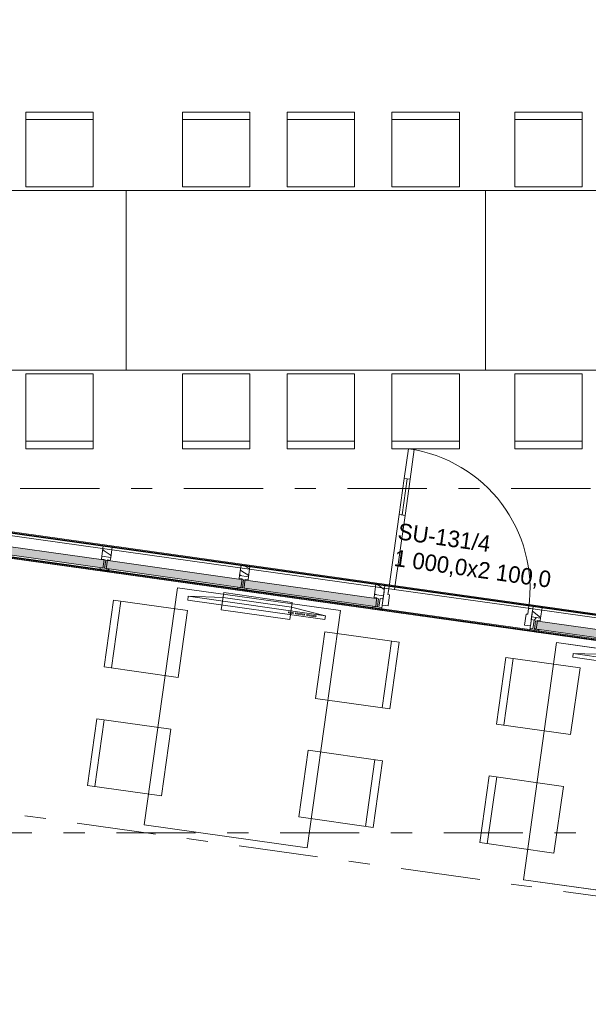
# Model space of a CAD drawing. Header units: millimetres. Extents: x 74467 to 235410, y -65 to 114857.
# Tile 76 of 256: x 87140 to 90939, y 92040 to 98618. Entities that reach past the tile are written whole.
import ezdxf
from ezdxf.enums import TextEntityAlignment as Align

# ---------------------------------------------------------------- set-up
doc = ezdxf.new("R2010")
doc.units = ezdxf.units.MM
doc.header["$MEASUREMENT"] = 0
doc.linetypes.add('Katkend topelt', pattern=[1093.611073, 529.166651, -211.666656, 141.111112, -211.666656])
doc.linetypes.add('Wipeout_Contour', pattern=[1000, 0, -1000])
for name, color, linetype in [('00 Kunstikonkursi LÜ jaoks asendi 2D', 7, 'Continuous'), ('00 Teljed.AR', 7, 'Continuous'), ('1235 Vahelaed.AR', 7, 'Continuous'), ('1311 Siseseinad.AR', 7, 'Continuous'), ('1312 Klaassiseseinad.AR', 7, 'Continuous'), ('1326 Seinapinnad.SA', 7, 'Continuous'), ('1330 Sisustus.SA', 7, 'Continuous'), ('9350 Netopind.AR', 7, 'Continuous'), ('Uks', 7, 'Continuous'), ('Ukse tähis', 7, 'Continuous')]:
    doc.layers.add(name, color=color, linetype=linetype)
doc.styles.add('GENERATED_STYLE_2', font='txt', dxfattribs={"width": 0.84})
doc.styles.add('GENERATED_STYLE_3', font='txt')
pattern_1 = [(45, (0, 0), (-176.7767, 176.7767), []), (45, (-35.36, 35.36), (-176.7767, 176.7767), []), (45, (-70.7, 70.7), (-176.7767, 176.7767), [])]

# ---------------------------------------------------------------- blocks, each defined once
blk = doc.blocks.new('Slab_18_1', base_point=(93030.2, 94685.9))
at = {"color": 254, "linetype": 'Wipeout_Contour', "lineweight": 0, "ltscale": 774606.085274}
blk.add_wipeout([(93030.2, 94685.9), (90077.6, 73665.2), (95019, 72970.7), (98070.9, 94685.9), (96652.6, 94685.9), (94919.6, 94685.9)], dxfattribs=at).dxf.layer = '1235 Vahelaed.AR'
blk = doc.blocks.new('Chair 10 24[1]_1', base_point=(90326, 93912.3))
at = {"layer": '1330 Sisustus.SA', "color": 253, "linetype": 'Continuous', "lineweight": 13, "true_color": 0xa5a6a4}
blk.add_line((90375.5, 93905.4), (90438.1, 94351), dxfattribs=at)
at = {"layer": '1330 Sisustus.SA', "color": 253, "linetype": 'Continuous', "lineweight": 13, "true_color": 0xa5a6a4, "flags": 128}
blk.add_lwpolyline([(90821.1, 93842.8), (90883.7, 94288.4), (90388.6, 94358), (90326, 93912.3)], close=True, dxfattribs=at)
blk = doc.blocks.new('Chair 10 24[3]_1', base_point=(90214.6, 93120.1))
at = {"layer": '1330 Sisustus.SA', "color": 253, "linetype": 'Continuous', "lineweight": 13, "true_color": 0xa5a6a4}
blk.add_line((90264.1, 93113.2), (90326.8, 93558.8), dxfattribs=at)
at = {"layer": '1330 Sisustus.SA', "color": 253, "linetype": 'Continuous', "lineweight": 13, "true_color": 0xa5a6a4, "flags": 128}
blk.add_lwpolyline([(90709.8, 93050.5), (90772.4, 93496.2), (90277.3, 93565.7), (90214.6, 93120.1)], close=True, dxfattribs=at)
blk = doc.blocks.new('Chair 10 24[7]_1', base_point=(87180.5, 98000.8))
at = {"layer": '1330 Sisustus.SA', "color": 253, "linetype": 'Continuous', "lineweight": 13, "true_color": 0xa5a6a4}
blk.add_line((87180.5, 97950.8), (87630.5, 97950.8), dxfattribs=at)
at = {"layer": '1330 Sisustus.SA', "color": 253, "linetype": 'Continuous', "lineweight": 13, "true_color": 0xa5a6a4, "flags": 128}
blk.add_lwpolyline([(87180.5, 97500.8), (87630.5, 97500.8), (87630.5, 98000.8), (87180.5, 98000.8)], close=True, dxfattribs=at)
blk = doc.blocks.new('Chair 10 24[8]_1', base_point=(90448.3, 98000.8))
at = {"layer": '1330 Sisustus.SA', "color": 253, "linetype": 'Continuous', "lineweight": 13, "true_color": 0xa5a6a4}
blk.add_line((90448.3, 97950.8), (90898.3, 97950.8), dxfattribs=at)
at = {"layer": '1330 Sisustus.SA', "color": 253, "linetype": 'Continuous', "lineweight": 13, "true_color": 0xa5a6a4, "flags": 128}
blk.add_lwpolyline([(90448.3, 97500.8), (90898.3, 97500.8), (90898.3, 98000.8), (90448.3, 98000.8)], close=True, dxfattribs=at)
blk = doc.blocks.new('Chair 10 24[11]_1', base_point=(87180.5, 95751.6))
at = {"layer": '1330 Sisustus.SA', "color": 253, "linetype": 'Continuous', "lineweight": 13, "true_color": 0xa5a6a4}
blk.add_line((87180.5, 95801.6), (87630.5, 95801.6), dxfattribs=at)
at = {"layer": '1330 Sisustus.SA', "color": 253, "linetype": 'Continuous', "lineweight": 13, "true_color": 0xa5a6a4, "flags": 128}
blk.add_lwpolyline([(87180.5, 96251.6), (87630.5, 96251.6), (87630.5, 95751.6), (87180.5, 95751.6)], close=True, dxfattribs=at)
blk = doc.blocks.new('Chair 10 24[12]_1', base_point=(90448.3, 95751.6))
at = {"layer": '1330 Sisustus.SA', "color": 253, "linetype": 'Continuous', "lineweight": 13, "true_color": 0xa5a6a4}
blk.add_line((90448.3, 95801.6), (90898.3, 95801.6), dxfattribs=at)
at = {"layer": '1330 Sisustus.SA', "color": 253, "linetype": 'Continuous', "lineweight": 13, "true_color": 0xa5a6a4, "flags": 128}
blk.add_lwpolyline([(90448.3, 96251.6), (90898.3, 96251.6), (90898.3, 95751.6), (90448.3, 95751.6)], close=True, dxfattribs=at)
blk = doc.blocks.new('Chair 10 24[14]_1', base_point=(88927.5, 98000.8))
at = {"layer": '1330 Sisustus.SA', "color": 253, "linetype": 'Continuous', "lineweight": 13, "true_color": 0xa5a6a4}
blk.add_line((88927.5, 97950.8), (89377.5, 97950.8), dxfattribs=at)
at = {"layer": '1330 Sisustus.SA', "color": 253, "linetype": 'Continuous', "lineweight": 13, "true_color": 0xa5a6a4, "flags": 128}
blk.add_lwpolyline([(88927.5, 97500.8), (89377.5, 97500.8), (89377.5, 98000.8), (88927.5, 98000.8)], close=True, dxfattribs=at)
blk = doc.blocks.new('Chair 10 24[15]_1', base_point=(89627.5, 98000.8))
at = {"layer": '1330 Sisustus.SA', "color": 253, "linetype": 'Continuous', "lineweight": 13, "true_color": 0xa5a6a4}
blk.add_line((89627.5, 97950.8), (90077.5, 97950.8), dxfattribs=at)
at = {"layer": '1330 Sisustus.SA', "color": 253, "linetype": 'Continuous', "lineweight": 13, "true_color": 0xa5a6a4, "flags": 128}
blk.add_lwpolyline([(89627.5, 97500.8), (90077.5, 97500.8), (90077.5, 98000.8), (89627.5, 98000.8)], close=True, dxfattribs=at)
blk = doc.blocks.new('Chair 10 24[16]_1', base_point=(88927.5, 95751.6))
at = {"layer": '1330 Sisustus.SA', "color": 253, "linetype": 'Continuous', "lineweight": 13, "true_color": 0xa5a6a4}
blk.add_line((88927.5, 95801.6), (89377.5, 95801.6), dxfattribs=at)
at = {"layer": '1330 Sisustus.SA', "color": 253, "linetype": 'Continuous', "lineweight": 13, "true_color": 0xa5a6a4, "flags": 128}
blk.add_lwpolyline([(88927.5, 96251.6), (89377.5, 96251.6), (89377.5, 95751.6), (88927.5, 95751.6)], close=True, dxfattribs=at)
blk = doc.blocks.new('Chair 10 24[17]_1', base_point=(89627.5, 95751.6))
at = {"layer": '1330 Sisustus.SA', "color": 253, "linetype": 'Continuous', "lineweight": 13, "true_color": 0xa5a6a4}
blk.add_line((89627.5, 95801.6), (90077.5, 95801.6), dxfattribs=at)
at = {"layer": '1330 Sisustus.SA', "color": 253, "linetype": 'Continuous', "lineweight": 13, "true_color": 0xa5a6a4, "flags": 128}
blk.add_lwpolyline([(89627.5, 96251.6), (90077.5, 96251.6), (90077.5, 95751.6), (89627.5, 95751.6)], close=True, dxfattribs=at)
blk = doc.blocks.new('Chair 10 24[18]_1', base_point=(88227.5, 98000.8))
at = {"layer": '1330 Sisustus.SA', "color": 253, "linetype": 'Continuous', "lineweight": 13, "true_color": 0xa5a6a4}
blk.add_line((88227.5, 97950.8), (88677.5, 97950.8), dxfattribs=at)
at = {"layer": '1330 Sisustus.SA', "color": 253, "linetype": 'Continuous', "lineweight": 13, "true_color": 0xa5a6a4, "flags": 128}
blk.add_lwpolyline([(88227.5, 97500.8), (88677.5, 97500.8), (88677.5, 98000.8), (88227.5, 98000.8)], close=True, dxfattribs=at)
blk = doc.blocks.new('Chair 10 24[19]_1', base_point=(88227.5, 95751.6))
at = {"layer": '1330 Sisustus.SA', "color": 253, "linetype": 'Continuous', "lineweight": 13, "true_color": 0xa5a6a4}
blk.add_line((88227.5, 95801.6), (88677.5, 95801.6), dxfattribs=at)
at = {"layer": '1330 Sisustus.SA', "color": 253, "linetype": 'Continuous', "lineweight": 13, "true_color": 0xa5a6a4, "flags": 128}
blk.add_lwpolyline([(88227.5, 96251.6), (88677.5, 96251.6), (88677.5, 95751.6), (88227.5, 95751.6)], close=True, dxfattribs=at)
blk = doc.blocks.new('Suur arvutiklass_RG 114_19_1', base_point=(86306.1, 102478.4))
at = {"layer": '9350 Netopind.AR', "color": 7, "linetype": 'Continuous', "lineweight": 13, "flags": 128}
blk.add_lwpolyline([(85773.2, 102675.9), (85602.8, 101463.5), (85385.1, 101494.1), (84690.6, 96552.6), (84908.4, 96522), (84821.4, 95903.1), (85019.4, 95875.3), (84965.2, 95489.1), (92788.2, 94389.4), (92940.9, 95475.9), (92732.6, 95475.9), (92732.6, 95895.9), (92942.4, 95895.9), (92942.6, 102676.1), (92732.6, 102676.1), (92732.6, 102885.9), (92362.6, 102885.9), (92362.6, 103095.9), (87372.6, 103095.9), (87372.6, 102875.9), (86028.8, 102875.9), (86028.8, 102675.9)], close=True, dxfattribs=at)
blk = doc.blocks.new('Väike arvutiklass_RG 113_26_1', base_point=(85199.6, 95286.9))
at = {"layer": '9350 Netopind.AR', "color": 7, "linetype": 'Continuous', "lineweight": 13, "flags": 128}
blk.add_lwpolyline([(84050.4, 90417), (92071.5, 89289.7), (92528, 92537.8), (92320.1, 92567), (92378.5, 92982.9), (92586.5, 92953.7), (92764.6, 94221.2), (84743.4, 95348.5), (84684.3, 94927.7), (84466.5, 94958.3), (84347.5, 94111.6), (84763.4, 94053.2), (84704.9, 93637.3), (84288.5, 93695.8), (83886.9, 90833.8), (84104.6, 90803.2)], close=True, dxfattribs=at)
blk = doc.blocks.new('*X730')
at = {"layer": '1312 Klaassiseseinad.AR', "color": 7, "linetype": 'Continuous', "lineweight": 13}
for p, q in [((87705.6, 95070.4), (87695, 95078.3)), ((87744.7, 95042.1), (87705.6, 95070.4)), ((87757.5, 95092.3), (87753.8, 95095)), ((87749.9, 95038.4), (87744.7, 95042.1))]:
    blk.add_line(p, q, dxfattribs=at)
blk = doc.blocks.new('*X732')
at = {"layer": '1312 Klaassiseseinad.AR', "color": 7, "linetype": 'Continuous', "lineweight": 13}
blk.add_line((90620.6, 94625), (90565.9, 94666.8), dxfattribs=at)
blk = doc.blocks.new('*X734')
at = {"layer": '1312 Klaassiseseinad.AR', "color": 7, "linetype": 'Continuous', "lineweight": 13}
for p, q in [((88623.6, 94934.1), (88614.6, 94939.7)), ((88670.4, 94905.2), (88623.6, 94934.1)), ((88676.7, 94949.9), (88641, 94970.1)), ((88619.2, 94903), (88610.4, 94909.4)), ((88620, 94902.4), (88619.2, 94903))]:
    blk.add_line(p, q, dxfattribs=at)
blk = doc.blocks.new('*X736')
at = {"layer": '1312 Klaassiseseinad.AR', "color": 7, "linetype": 'Continuous', "lineweight": 13}
for p, q in [((89548.4, 94830.8), (89528.1, 94845.2)), ((89576.1, 94811.1), (89548.4, 94830.8)), ((89525.1, 94775), (89511.6, 94783.4))]:
    blk.add_line(p, q, dxfattribs=at)
blk = doc.blocks.new('Curtain Wall_12_1')
at = {"layer": '1312 Klaassiseseinad.AR', "linetype": 'Continuous', "lineweight": 0, "true_color": 0x303030}
for points in [[(86786.7, 95082.3), (87707.6, 94952.7), (87715.1, 95006.2), (86794.2, 95135.8)], [(87707.6, 94952.7), (88628.5, 94823), (88636, 94876.5), (87715.1, 95006.2)], [(88628.5, 94823), (89529.6, 94696.2), (89537.1, 94749.6), (88636, 94876.5)], [(90579.5, 94548.4), (91658.8, 94396.4), (91666.3, 94449.9), (90587, 94601.8)]]:
    blk.add_hatch(color=250, dxfattribs=at).paths.add_polyline_path(points)
at = {"layer": '1312 Klaassiseseinad.AR', "linetype": 'Continuous', "lineweight": 0, "true_color": 0x000000}
h = blk.add_hatch(dxfattribs=at)
h.set_pattern_fill('Alumiinium_0001', color=178, style=0, pattern_type=2)
h.set_pattern_definition(pattern_1)
h.paths.add_polyline_path([(87745.4, 95005.9), (87748.1, 95025.1), (87688.7, 95033.5), (87686, 95014.3), (87704.8, 95011.6), (87700.4, 94981), (87722.2, 94977.9), (87726.6, 95008.6)])
h = blk.add_hatch(dxfattribs=at)
h.set_pattern_fill('Alumiinium_0001', color=178, style=0, pattern_type=2)
h.set_pattern_definition(pattern_1)
h.paths.add_polyline_path([(87734.5, 94928.7), (87737.1, 94947), (87718.3, 94949.7), (87717.2, 94942.1), (87695.4, 94945.2), (87696.5, 94952.7), (87677.7, 94955.4), (87675.1, 94937.1)])
h = blk.add_hatch(dxfattribs=at)
h.set_pattern_fill('Alumiinium_0001', color=178, style=0, pattern_type=2)
h.set_pattern_definition(pattern_1)
h.paths.add_polyline_path([(87717.2, 94942.1), (87718.3, 94949.7), (87722.2, 94977.9), (87700.4, 94981), (87696.5, 94952.7), (87695.4, 94945.2)])
h = blk.add_hatch(dxfattribs=at)
h.set_pattern_fill('Alumiinium_0001', color=178, style=0, pattern_type=2)
h.set_pattern_definition(pattern_1)
h.paths.add_polyline_path([(88666.3, 94876.3), (88669, 94895.5), (88609.6, 94903.9), (88606.9, 94884.6), (88625.7, 94882), (88621.4, 94851.3), (88643.1, 94848.2), (88647.5, 94878.9)])
h = blk.add_hatch(dxfattribs=at)
h.set_pattern_fill('Alumiinium_0001', color=178, style=0, pattern_type=2)
h.set_pattern_definition(pattern_1)
h.paths.add_polyline_path([(88638.1, 94812.5), (88639.2, 94820), (88643.1, 94848.2), (88621.4, 94851.3), (88617.4, 94823.1), (88616.3, 94815.6)])
h = blk.add_hatch(dxfattribs=at)
h.set_pattern_fill('Alumiinium_0001', color=178, style=0, pattern_type=2)
h.set_pattern_definition(pattern_1)
h.paths.add_polyline_path([(88655.4, 94799.1), (88658, 94817.3), (88639.2, 94820), (88638.1, 94812.5), (88616.3, 94815.6), (88617.4, 94823.1), (88598.6, 94825.8), (88596, 94807.4)])
h = blk.add_hatch(dxfattribs=at)
h.set_pattern_fill('Alumiinium_0001', color=178, style=0, pattern_type=2)
h.set_pattern_definition(pattern_1)
h.paths.add_polyline_path([(89567.4, 94749.4), (89570.1, 94768.6), (89510.7, 94777), (89508, 94757.8), (89526.8, 94755.1), (89522.5, 94724.4), (89544.3, 94721.4), (89548.6, 94752.1)])
h = blk.add_hatch(dxfattribs=at)
h.set_pattern_fill('Alumiinium_0001', color=178, style=0, pattern_type=2)
h.set_pattern_definition(pattern_1)
h.paths.add_polyline_path([(89539.2, 94685.6), (89540.3, 94693.1), (89544.3, 94721.4), (89522.5, 94724.4), (89518.5, 94696.2), (89517.4, 94688.7)])
h = blk.add_hatch(dxfattribs=at)
h.set_pattern_fill('Alumiinium_0001', color=178, style=0, pattern_type=2)
h.set_pattern_definition(pattern_1)
h.paths.add_polyline_path([(89556.5, 94672.2), (89559.1, 94690.5), (89540.3, 94693.1), (89539.2, 94685.6), (89517.4, 94688.7), (89518.5, 94696.2), (89499.7, 94698.9), (89497.1, 94680.6)])
h = blk.add_hatch(dxfattribs=at)
h.set_pattern_fill('Alumiinium_0001', color=178, style=0, pattern_type=2)
h.set_pattern_definition(pattern_1)
h.paths.add_polyline_path([(90617.3, 94601.6), (90620, 94620.8), (90560.6, 94629.2), (90557.9, 94610), (90576.7, 94607.3), (90572.4, 94576.6), (90594.2, 94573.6), (90598.5, 94604.3)])
h = blk.add_hatch(dxfattribs=at)
h.set_pattern_fill('Alumiinium_0001', color=178, style=0, pattern_type=2)
h.set_pattern_definition(pattern_1)
h.paths.add_polyline_path([(90606.4, 94524.4), (90609, 94542.7), (90590.2, 94545.3), (90589.1, 94537.8), (90567.4, 94540.9), (90568.4, 94548.4), (90549.6, 94551.1), (90547, 94532.8)])
h = blk.add_hatch(dxfattribs=at)
h.set_pattern_fill('Alumiinium_0001', color=178, style=0, pattern_type=2)
h.set_pattern_definition(pattern_1)
h.paths.add_polyline_path([(90589.1, 94537.8), (90590.2, 94545.3), (90594.2, 94573.6), (90572.4, 94576.6), (90568.4, 94548.4), (90567.4, 94540.9)])
at = {"layer": '1312 Klaassiseseinad.AR', "color": 7, "linetype": 'Continuous', "lineweight": 13}
for p, q in [((87698.4, 95102.8), (87757.8, 95094.5)), ((87686, 95014.3), (87704.8, 95011.6)), ((87688.7, 95033.5), (87748.1, 95025.1)), ((87726.6, 95008.6), (87745.4, 95005.9)), ((87677.7, 94955.4), (87675.1, 94937.1)), ((87675.1, 94937.1), (87734.5, 94928.7)), ((87677.7, 94955.4), (87696.5, 94952.7)), ((87718.3, 94949.7), (87737.1, 94947)), ((87737.1, 94947), (87734.5, 94928.7)), ((88619.3, 94973.2), (88678.7, 94964.8)), ((88606.9, 94884.6), (88625.7, 94882)), ((88609.6, 94903.9), (88669, 94895.5)), ((88647.5, 94878.9), (88666.3, 94876.3)), ((88598.6, 94825.8), (88596, 94807.4)), ((88596, 94807.4), (88655.4, 94799.1)), ((88598.6, 94825.8), (88617.4, 94823.1)), ((88639.2, 94820), (88658, 94817.3)), ((88658, 94817.3), (88655.4, 94799.1)), ((89520.4, 94846.3), (89579.9, 94838)), ((89508, 94757.8), (89526.8, 94755.1)), ((89510.7, 94777), (89570.1, 94768.6)), ((89548.6, 94752.1), (89567.4, 94749.4)), ((89499.7, 94698.9), (89497.1, 94680.6)), ((89497.1, 94680.6), (89556.5, 94672.2)), ((89499.7, 94698.9), (89518.5, 94696.2)), ((89540.3, 94693.1), (89559.1, 94690.5)), ((89559.1, 94690.5), (89556.5, 94672.2)), ((90570.4, 94698.5), (90629.8, 94690.1)), ((90557.9, 94610), (90576.7, 94607.3)), ((90560.6, 94629.2), (90620, 94620.8)), ((90598.5, 94604.3), (90617.3, 94601.6)), ((90549.6, 94551.1), (90547, 94532.8)), ((90547, 94532.8), (90606.4, 94524.4)), ((90549.6, 94551.1), (90568.4, 94548.4)), ((90590.2, 94545.3), (90609, 94542.7)), ((90609, 94542.7), (90606.4, 94524.4))]:
    blk.add_line(p, q, dxfattribs=at)
at = {"layer": '1312 Klaassiseseinad.AR', "color": 7, "linetype": 'Continuous', "lineweight": 13, "flags": 128}
for points in [[(86786.7, 95082.3), (86794.2, 95135.8), (87715.1, 95006.2), (87707.6, 94952.7)], [(87707.6, 94952.7), (87715.1, 95006.2), (88636, 94876.5), (88628.5, 94823)], [(88628.5, 94823), (88636, 94876.5), (89537.1, 94749.6), (89529.6, 94696.2)], [(90579.5, 94548.4), (90587, 94601.8), (91666.3, 94449.9), (91658.8, 94396.4)]]:
    blk.add_lwpolyline(points, close=True, dxfattribs=at)
for points in [[(87698.4, 95102.8), (87688.7, 95033.5), (87686, 95014.3)], [(87757.8, 95094.5), (87748.1, 95025.1), (87745.4, 95005.9)], [(87704.8, 95011.6), (87700.4, 94981), (87696.5, 94952.7)], [(87726.6, 95008.6), (87722.2, 94977.9), (87718.3, 94949.7)], [(88619.3, 94973.2), (88609.6, 94903.9), (88606.9, 94884.6)], [(88678.7, 94964.8), (88669, 94895.5), (88666.3, 94876.3)], [(88625.7, 94882), (88621.4, 94851.3), (88617.4, 94823.1)], [(88647.5, 94878.9), (88643.1, 94848.2), (88639.2, 94820)], [(89520.4, 94846.3), (89510.7, 94777), (89508, 94757.8)], [(89579.9, 94838), (89570.1, 94768.6), (89567.4, 94749.4)], [(89526.8, 94755.1), (89522.5, 94724.4), (89518.5, 94696.2)], [(89548.6, 94752.1), (89544.3, 94721.4), (89540.3, 94693.1)], [(90570.4, 94698.5), (90560.6, 94629.2), (90557.9, 94610)], [(90629.8, 94690.1), (90620, 94620.8), (90617.3, 94601.6)], [(90576.7, 94607.3), (90572.4, 94576.6), (90568.4, 94548.4)], [(90598.5, 94604.3), (90594.2, 94573.6), (90590.2, 94545.3)]]:
    blk.add_lwpolyline(points, dxfattribs=at)
at = {"layer": '1312 Klaassiseseinad.AR', "linetype": 'Continuous', "lineweight": 0}
for name in ['*X730', '*X734', '*X736', '*X732']:
    blk.add_blockref(name, (0, 0), dxfattribs=at)
blk = doc.blocks.new('Opening_51_1')
at = {"layer": '1326 Seinapinnad.SA', "color": 7, "linetype": 'Continuous', "lineweight": 13, "flags": 128}
for points in [[(84964.5, 95484.5), (92787.6, 94385)], [(92788.9, 94394.9), (84965.9, 95494.4)], [(84941.5, 95320.7), (92764.5, 94221.3)], [(92765.9, 94231.2), (84942.9, 95330.6)]]:
    blk.add_lwpolyline(points, dxfattribs=at)
blk = doc.blocks.new('Opening_55_1')
at = {"layer": '1311 Siseseinad.AR', "color": 7, "linetype": 'Continuous', "lineweight": 13, "flags": 128}
for points in [[(89577.7, 94820.6), (84952.5, 95470.6)], [(84932.3, 95327.1), (89557.5, 94677)], [(92794.1, 94368.6), (90568, 94681.4)], [(90547.8, 94537.8), (92773.9, 94225)]]:
    blk.add_lwpolyline(points, dxfattribs=at)
at = {"layer": '1311 Siseseinad.AR', "color": 7, "linetype": 'Continuous', "lineweight": 15, "flags": 128}
for points in [[(90568, 94681.4), (89577.7, 94820.6)], [(89557.5, 94677), (90547.8, 94537.8)]]:
    blk.add_lwpolyline(points, dxfattribs=at)
blk = doc.blocks.new('Door 24_7')
at = {"layer": 'Uks', "color": 7, "linetype": 'Continuous', "lineweight": 13}
for p, q in [((432, 744), (432, 944)), ((432, 944), (472, 944)), ((472, 944), (472, 744)), ((472, 744), (432, 744)), ((452, 744), (452, 500)), ((432, 0), (432, 500)), ((432, 500), (472, 500)), ((472, 500), (472, 0)), ((-472, 0), (-500, 0)), ((-500, 0), (-500, -115)), ((-500, 0), (-500, -12.5)), ((-500, 0), (-500, -12.5)), ((-472, -40), (-472, 0)), ((472, 0), (432, 0)), ((500, 0), (472, 0)), ((472, 0), (472, -40)), ((500, -115), (500, 0)), ((500, 0), (500, -12.5)), ((500, 0), (500, -12.5)), ((-500, -12.5), (-500, -25)), ((-500, -12.5), (-500, -25)), ((-500, -25), (-500, -115)), ((-500, -25), (-500, -115)), ((-460, -40), (-472, -40)), ((-460, -115), (-460, -40)), ((472, -40), (460, -40)), ((460, -40), (460, -115)), ((500, -12.5), (500, -25)), ((500, -12.5), (500, -25)), ((500, -25), (500, -115)), ((500, -25), (500, -115)), ((-500, -115), (-460, -115)), ((-500, -115), (-500, -120)), ((-500, -120), (-500, -132.5)), ((460, -115), (500, -115)), ((500, -115), (500, -120)), ((500, -120), (500, -132.5)), ((-500, -132.5), (-500, -145)), ((500, -132.5), (500, -145))]:
    blk.add_line(p, q, dxfattribs=at)
at = {"layer": 'Uks', "color": 7, "linetype": 'Continuous', "lineweight": 13, "flags": 128}
for points in [[(452, 744), (452, 500), (432, 500), (432, 744)], [(472, 744), (472, 500), (452, 500), (452, 744)]]:
    blk.add_lwpolyline(points, close=True, dxfattribs=at)
at = {"layer": 'Uks', "color": 7, "linetype": 'Continuous', "lineweight": 13}
blk.add_arc((472, 0), 944, 90, 180, dxfattribs=at)
blk = doc.blocks.new('Door Stamp 24')
at = {"layer": 'Ukse tähis', "color": 7, "lineweight": 13, "style": 'GENERATED_STYLE_2'}
for tag, p in [('AC_WIDO_ID', (-460.3, -326.6)), ('AC_TextStyle_4', (-460.3, -506))]:
    blk.add_attdef(tag, text='', height=110, dxfattribs=at).set_placement(p, align=Align.TOP_LEFT)
blk = doc.blocks.new('Wall_47_1', base_point=(92982.5, 94342.1))
at = {"layer": 'Uks', "color": 7, "linetype": 'Continuous', "lineweight": 13, "xscale": -0.9999999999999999, "zscale": 1000, "rotation": 351.999999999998}
blk.add_blockref('Door 24_7', (90072.9, 94751), dxfattribs=at)
at = {"layer": 'Ukse tähis', "color": 7, "lineweight": 13}
ref = blk.add_blockref('Door Stamp 24', (90052.7, 94607.4), dxfattribs=dict(at, rotation=171.999999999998))
ref.add_attrib('A', '1\xa0000,0x2\xa0100,0', dxfattribs={"color": 7, "lineweight": 13, "height": 110, "rotation": 352, "style": 'GENERATED_STYLE_2'}).set_placement((89651.7, 95078.3), align=Align.TOP_LEFT)
ref.add_attrib('AC_WIDO_ID', 'SU-131/4', dxfattribs={"color": 7, "lineweight": 13, "height": 110, "rotation": 352, "style": 'GENERATED_STYLE_2'}).set_placement((89676.4, 95256), align=Align.TOP_LEFT)
blk = doc.blocks.new('Chair 10 24[275]_1', base_point=(87704.1, 94294))
at = {"layer": '1330 Sisustus.SA', "color": 253, "linetype": 'Continuous', "lineweight": 13, "true_color": 0xa5a6a4}
blk.add_line((87753.6, 94287), (87816.2, 94732.7), dxfattribs=at)
at = {"layer": '1330 Sisustus.SA', "color": 253, "linetype": 'Continuous', "lineweight": 13, "true_color": 0xa5a6a4, "flags": 128}
blk.add_lwpolyline([(88199.2, 94224.4), (88261.8, 94670), (87766.7, 94739.6), (87704.1, 94294)], close=True, dxfattribs=at)
blk = doc.blocks.new('Chair 10 24[276]_1', base_point=(89612, 94014.1))
at = {"layer": '1330 Sisustus.SA', "color": 253, "linetype": 'Continuous', "lineweight": 13, "true_color": 0xa5a6a4}
blk.add_line((89562.5, 94021.1), (89625.1, 94466.7), dxfattribs=at)
at = {"layer": '1330 Sisustus.SA', "color": 253, "linetype": 'Continuous', "lineweight": 13, "true_color": 0xa5a6a4, "flags": 128}
blk.add_lwpolyline([(89116.9, 94083.7), (89179.5, 94529.3), (89674.6, 94459.7), (89612, 94014.1)], close=True, dxfattribs=at)
blk = doc.blocks.new('Chair 10 24[277]_1', base_point=(87592.7, 93501.8))
at = {"layer": '1330 Sisustus.SA', "color": 253, "linetype": 'Continuous', "lineweight": 13, "true_color": 0xa5a6a4}
blk.add_line((87642.2, 93494.8), (87704.9, 93940.4), dxfattribs=at)
at = {"layer": '1330 Sisustus.SA', "color": 253, "linetype": 'Continuous', "lineweight": 13, "true_color": 0xa5a6a4, "flags": 128}
blk.add_lwpolyline([(88087.9, 93432.2), (88150.5, 93877.8), (87655.3, 93947.4), (87592.7, 93501.8)], close=True, dxfattribs=at)
blk = doc.blocks.new('Chair 10 24[278]_1', base_point=(89500.7, 93221.9))
at = {"layer": '1330 Sisustus.SA', "color": 253, "linetype": 'Continuous', "lineweight": 13, "true_color": 0xa5a6a4}
blk.add_line((89451.2, 93228.8), (89513.8, 93674.5), dxfattribs=at)
at = {"layer": '1330 Sisustus.SA', "color": 253, "linetype": 'Continuous', "lineweight": 13, "true_color": 0xa5a6a4, "flags": 128}
blk.add_lwpolyline([(89005.5, 93291.5), (89068.2, 93737.1), (89563.3, 93667.5), (89500.7, 93221.9)], close=True, dxfattribs=at)
blk = doc.blocks.new('Flat Panel TV 24[279]_1', base_point=(88262.7, 94741))
at = {"layer": '1330 Sisustus.SA', "color": 253, "linetype": 'Continuous', "lineweight": 13, "true_color": 0xa5a6a4}
for p, q in [((88266.2, 94765.8), (89182.5, 94635.1)), ((88936, 94655.1), (88936.9, 94661.3)), ((88966.6, 94650.7), (88936, 94655.1)), ((88936.9, 94661.3), (88967.5, 94656.9)), ((88967.5, 94656.9), (88966.6, 94650.7)), ((88981.9, 94648.6), (88982.7, 94654.7)), ((88982.7, 94654.7), (89043.8, 94646)), ((89042.9, 94639.8), (88981.9, 94648.6)), ((89043.8, 94646), (89042.9, 94639.8)), ((89058.2, 94637.7), (89059.1, 94643.9)), ((89119.3, 94629), (89058.2, 94637.7)), ((89059.1, 94643.9), (89120.2, 94635.1)), ((89120.2, 94635.1), (89119.3, 94629))]:
    blk.add_line(p, q, dxfattribs=at)
at = {"layer": '1330 Sisustus.SA', "color": 253, "linetype": 'Continuous', "lineweight": 13, "true_color": 0xa5a6a4, "flags": 128}
for points in [[(88487.1, 94675.8), (88945.3, 94610.5), (88961.6, 94725), (88503.5, 94790.4)], [(88262.7, 94741), (89179, 94610.3), (89182.5, 94635.1), (88957, 94692.5), (88498.8, 94757.8), (88266.2, 94765.8)]]:
    blk.add_lwpolyline(points, close=True, dxfattribs=at)
blk = doc.blocks.new('Flat Panel TV 24[280]_1', base_point=(90834.6, 94359.3))
at = {"layer": '1330 Sisustus.SA', "color": 253, "linetype": 'Continuous', "lineweight": 13, "true_color": 0xa5a6a4}
for p, q in [((90838.2, 94384.1), (91754.4, 94253.4)), ((91508, 94273.4), (91508.8, 94279.6)), ((91538.5, 94269.1), (91508, 94273.4)), ((91508.8, 94279.6), (91539.4, 94275.3)), ((91539.4, 94275.3), (91538.5, 94269.1)), ((91553.8, 94266.9), (91554.7, 94273.1)), ((91614.9, 94258.2), (91553.8, 94266.9)), ((91554.7, 94273.1), (91615.7, 94264.4)), ((91615.7, 94264.4), (91614.9, 94258.2)), ((91630.1, 94256), (91631, 94262.2)), ((91631, 94262.2), (91692.1, 94253.5)), ((91691.2, 94247.3), (91630.1, 94256)), ((91692.1, 94253.5), (91691.2, 94247.3))]:
    blk.add_line(p, q, dxfattribs=at)
at = {"layer": '1330 Sisustus.SA', "color": 253, "linetype": 'Continuous', "lineweight": 13, "true_color": 0xa5a6a4, "flags": 128}
for points in [[(91059.1, 94294.2), (91517.2, 94228.8), (91533.5, 94343.4), (91075.4, 94408.7)], [(90834.6, 94359.3), (91750.9, 94228.7), (91754.4, 94253.4), (91528.9, 94310.9), (91070.8, 94376.2), (90838.2, 94384.1)]]:
    blk.add_lwpolyline(points, close=True, dxfattribs=at)
blk = doc.blocks.new('Dining Table 01 24[539]_1', base_point=(87851.6, 97476.2))
at = {"layer": '1330 Sisustus.SA', "color": 253, "linetype": 'Continuous', "lineweight": 13, "true_color": 0xa5a6a4}
for p, q in [((87851.6, 97476.2), (86251.6, 97476.2)), ((86251.6, 97476.2), (86251.6, 96276.2)), ((87851.6, 96276.2), (87851.6, 97476.2)), ((86251.6, 96276.2), (87851.6, 96276.2))]:
    blk.add_line(p, q, dxfattribs=at)
at = {"layer": '1330 Sisustus.SA', "color": 253, "linetype": 'Continuous', "lineweight": 13, "true_color": 0xa5a6a4, "flags": 128}
blk.add_lwpolyline([(87851.6, 97476.2), (86251.6, 97476.2), (86251.6, 96276.2), (87851.6, 96276.2)], close=True, dxfattribs=at)
blk = doc.blocks.new('Dining Table 01 24[540]_1', base_point=(90251.6, 97476.2))
at = {"layer": '1330 Sisustus.SA', "color": 253, "linetype": 'Continuous', "lineweight": 13, "true_color": 0xa5a6a4}
for p, q in [((90251.6, 97476.2), (87851.6, 97476.2)), ((87851.6, 97476.2), (87851.6, 96276.2)), ((90251.6, 96276.2), (90251.6, 97476.2)), ((87851.6, 96276.2), (90251.6, 96276.2))]:
    blk.add_line(p, q, dxfattribs=at)
at = {"layer": '1330 Sisustus.SA', "color": 253, "linetype": 'Continuous', "lineweight": 13, "true_color": 0xa5a6a4, "flags": 128}
blk.add_lwpolyline([(90251.6, 97476.2), (87851.6, 97476.2), (87851.6, 96276.2), (90251.6, 96276.2)], close=True, dxfattribs=at)
blk = doc.blocks.new('Dining Table 01 24[541]_1', base_point=(91851.6, 97476.2))
at = {"layer": '1330 Sisustus.SA', "color": 253, "linetype": 'Continuous', "lineweight": 13, "true_color": 0xa5a6a4}
for p, q in [((91851.6, 97476.2), (90251.6, 97476.2)), ((90251.6, 97476.2), (90251.6, 96276.2)), ((91851.6, 96276.2), (91851.6, 97476.2)), ((90251.6, 96276.2), (91851.6, 96276.2))]:
    blk.add_line(p, q, dxfattribs=at)
at = {"layer": '1330 Sisustus.SA', "color": 253, "linetype": 'Continuous', "lineweight": 13, "true_color": 0xa5a6a4, "flags": 128}
blk.add_lwpolyline([(91851.6, 97476.2), (90251.6, 97476.2), (90251.6, 96276.2), (91851.6, 96276.2)], close=True, dxfattribs=at)
blk = doc.blocks.new('Standard grid marker_9')
at = {"layer": '00 Teljed.AR', "color": 252, "linetype": 'Katkend topelt', "lineweight": 13, "true_color": 0x8c8d8c}
blk.add_line((1000, 0), (63238.2, 0), dxfattribs=at)
at = {"layer": '00 Teljed.AR', "color": 252, "lineweight": 13, "true_color": 0x8c8d8c, "style": 'GENERATED_STYLE_3'}
for tag, p in [('AC_MarkerText_1_0', (-200, -191.4)), ('AC_MarkerText_1_1', (64438.2, -191.4))]:
    blk.add_attdef(tag, text='', height=200, rotation=180, dxfattribs=at).set_placement(p, align=Align.TOP_CENTER)
blk = doc.blocks.new('Standard grid marker_10')
at = {"layer": '00 Teljed.AR', "color": 252, "linetype": 'Katkend topelt', "lineweight": 13, "true_color": 0x8c8d8c}
blk.add_line((51757.1, 0), (64561.5, 0), dxfattribs=at)
at = {"layer": '00 Teljed.AR', "color": 252, "lineweight": 13, "true_color": 0x8c8d8c, "style": 'GENERATED_STYLE_3'}
for tag, p in [('AC_MarkerText_1_0', (-200, -191.4)), ('AC_MarkerText_1_1', (64761.5, -191.4))]:
    blk.add_attdef(tag, text='', height=200, rotation=180, dxfattribs=at).set_placement(p, align=Align.TOP_CENTER)
blk = doc.blocks.new('Standard grid marker_16')
at = {"layer": '00 Teljed.AR', "color": 252, "linetype": 'Katkend topelt', "lineweight": 13, "true_color": 0x8c8d8c}
blk.add_line((1179.4, 0), (63858.1, 0), dxfattribs=at)
at = {"layer": '00 Teljed.AR', "color": 252, "lineweight": 13, "true_color": 0x8c8d8c, "style": 'GENERATED_STYLE_3'}
for tag, p in [('AC_MarkerText_1_0', (-179.7, -190)), ('AC_MarkerText_1_1', (65257.7, -190))]:
    blk.add_attdef(tag, text='', height=200, rotation=188, dxfattribs=at).set_placement(p, align=Align.TOP_CENTER)
blk = doc.blocks.new('Dining Table 01 24[739]_1', base_point=(88194, 94823.1))
at = {"layer": '1330 Sisustus.SA', "color": 253, "linetype": 'Continuous', "lineweight": 13, "true_color": 0xa5a6a4}
for p, q in [((88194, 94823.1), (87971.3, 93238.7)), ((89283.3, 94670.1), (88194, 94823.1)), ((89060.6, 93085.6), (89283.3, 94670.1)), ((87971.3, 93238.7), (89060.6, 93085.6))]:
    blk.add_line(p, q, dxfattribs=at)
at = {"layer": '1330 Sisustus.SA', "color": 253, "linetype": 'Continuous', "lineweight": 13, "true_color": 0xa5a6a4, "flags": 128}
blk.add_lwpolyline([(88194, 94823.1), (87971.3, 93238.7), (89060.6, 93085.6), (89283.3, 94670.1)], close=True, dxfattribs=at)
blk = doc.blocks.new('Dining Table 01 24[740]_1', base_point=(90727.6, 94457))
at = {"layer": '1330 Sisustus.SA', "color": 253, "linetype": 'Continuous', "lineweight": 13, "true_color": 0xa5a6a4}
for p, q in [((90727.6, 94457), (90505, 92872.6)), ((91816.9, 94303.9), (90727.6, 94457)), ((91594.3, 92719.5), (91816.9, 94303.9)), ((90505, 92872.6), (91594.3, 92719.5))]:
    blk.add_line(p, q, dxfattribs=at)
at = {"layer": '1330 Sisustus.SA', "color": 253, "linetype": 'Continuous', "lineweight": 13, "true_color": 0xa5a6a4, "flags": 128}
blk.add_lwpolyline([(90727.6, 94457), (90505, 92872.6), (91594.3, 92719.5), (91816.9, 94303.9)], close=True, dxfattribs=at)

msp = doc.modelspace()

# ---------------------------------------------------------------- block references
at = {"layer": '1235 Vahelaed.AR', "color": 7, "linetype": 'Continuous', "lineweight": 13}
msp.add_blockref('Slab_18_1', (93030.2, 94685.9), dxfattribs=at)
at = {"layer": '1330 Sisustus.SA', "color": 253, "linetype": 'Continuous', "lineweight": 13, "true_color": 0xa5a6a4}
for name, p in [('Chair 10 24[7]_1', (87180.5, 98000.8)), ('Chair 10 24[18]_1', (88227.5, 98000.8)), ('Chair 10 24[14]_1', (88927.5, 98000.8)), ('Chair 10 24[15]_1', (89627.5, 98000.8)), ('Chair 10 24[8]_1', (90448.3, 98000.8)), ('Chair 10 24[11]_1', (87180.5, 95751.6)), ('Chair 10 24[19]_1', (88227.5, 95751.6)), ('Chair 10 24[16]_1', (88927.5, 95751.6)), ('Chair 10 24[17]_1', (89627.5, 95751.6)), ('Chair 10 24[12]_1', (90448.3, 95751.6))]:
    msp.add_blockref(name, p, dxfattribs=at)

# ---------------------------------------------------------------- next in the draw order: block references
for name, p in [('Chair 10 24[1]_1', (90326, 93912.3)), ('Chair 10 24[3]_1', (90214.6, 93120.1))]:
    msp.add_blockref(name, p, dxfattribs=at)

# ---------------------------------------------------------------- next in the draw order: wipeouts: each hides what was drawn before it
at = {"color": 254, "linetype": 'Wipeout_Contour', "lineweight": 0, "ltscale": 2114394.831306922}
msp.add_wipeout([(85800.3, 114798.7), (85283.2, 113762.1), (81457.7, 105547.9), (79754.2, 98873.6), (74745, 58252.1), (78841, 57691.9), (79724.5, 63897.4), (78115.9, 65420.5), (79009.9, 71803.1), (79406.1, 71747.7), (79876.3, 75104.9), (81262.8, 74910.7), (81927.7, 79472.6), (80911.9, 79614.8), (81132.4, 81189.5), (82153, 81046.5), (85252, 103464.9), (90613.8, 114702.2)], dxfattribs=at).dxf.layer = '00 Kunstikonkursi LÜ jaoks asendi 2D'

# ---------------------------------------------------------------- next in the draw order: wipeouts: each hides what was drawn before it
at = {"color": 254, "linetype": 'Wipeout_Contour', "lineweight": 0, "ltscale": 1106957.325690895}
msp.add_wipeout([(86371.6, 105811.4), (85252, 103464.9), (118693.5, 103518.1), (139774.1, 103480.6), (139783.7, 82997), (142852.8, 81554), (142830.8, 105959.2)], dxfattribs=at).dxf.layer = '00 Kunstikonkursi LÜ jaoks asendi 2D'

# ---------------------------------------------------------------- next in the draw order: linework, layer by layer
at = {"layer": '9350 Netopind.AR', "color": 253, "linetype": 'Continuous', "lineweight": 0, "true_color": 0xbbb393, "flags": 128}
for points in [[(85773.2, 102675.9), (85602.8, 101463.5), (85385.1, 101494.1), (84690.6, 96552.6), (84908.4, 96522), (84821.4, 95903.1), (85019.4, 95875.3), (84965.2, 95489.1), (92788.2, 94389.4), (92940.9, 95475.9), (92732.6, 95475.9), (92732.6, 95895.9), (92942.4, 95895.9), (92942.6, 102676.1), (92732.6, 102676.1), (92732.6, 102885.9), (92362.6, 102885.9), (92362.6, 103095.9), (87372.6, 103095.9), (87372.6, 102875.9), (86028.8, 102875.9), (86028.8, 102675.9)], [(84050.4, 90417), (92071.5, 89289.7), (92528, 92537.8), (92320.1, 92567), (92378.5, 92982.9), (92586.5, 92953.7), (92764.6, 94221.2), (84743.4, 95348.5), (84684.3, 94927.7), (84466.5, 94958.3), (84347.5, 94111.6), (84763.4, 94053.2), (84704.9, 93637.3), (84288.5, 93695.8), (83886.9, 90833.8), (84104.6, 90803.2)]]:
    msp.add_lwpolyline(points, close=True, dxfattribs=at)

# ---------------------------------------------------------------- next in the draw order: block references
at = {"layer": '00 Teljed.AR', "color": 7, "linetype": 'Continuous', "lineweight": 13, "zscale": 1000}
for name, p, rotation in [('Standard grid marker_9', (144446.7, 95485.9), 180), ('Standard grid marker_16', (144446.7, 85251.2), 172.0000000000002), ('Standard grid marker_10', (144446.7, 93185.9), 180)]:
    msp.add_blockref(name, p, dxfattribs=dict(at, rotation=rotation))
at = {"layer": '1311 Siseseinad.AR', "color": 7, "lineweight": 15}
msp.add_blockref('Wall_47_1', (92982.5, 94342.1), dxfattribs=at)
at = {"layer": '1311 Siseseinad.AR', "color": 7, "linetype": 'Continuous', "lineweight": 13}
msp.add_blockref('Opening_55_1', (0, 0), dxfattribs=at)
at = {"layer": '1312 Klaassiseseinad.AR', "linetype": 'Continuous', "lineweight": 0}
msp.add_blockref('Curtain Wall_12_1', (0, 0), dxfattribs=at)
at = {"layer": '1326 Seinapinnad.SA', "color": 7, "linetype": 'Continuous', "lineweight": 13}
msp.add_blockref('Opening_51_1', (0, 0), dxfattribs=at)
at = {"layer": '1330 Sisustus.SA', "color": 253, "linetype": 'Continuous', "lineweight": 13, "true_color": 0xa5a6a4}
for name, p in [('Dining Table 01 24[539]_1', (87851.6, 97476.2)), ('Dining Table 01 24[540]_1', (90251.6, 97476.2)), ('Dining Table 01 24[541]_1', (91851.6, 97476.2)), ('Dining Table 01 24[739]_1', (88194, 94823.1)), ('Flat Panel TV 24[279]_1', (88262.7, 94741)), ('Chair 10 24[275]_1', (87704.1, 94294)), ('Chair 10 24[276]_1', (89612, 94014.1)), ('Dining Table 01 24[740]_1', (90727.6, 94457)), ('Flat Panel TV 24[280]_1', (90834.6, 94359.3)), ('Chair 10 24[277]_1', (87592.7, 93501.8)), ('Chair 10 24[278]_1', (89500.7, 93221.9))]:
    msp.add_blockref(name, p, dxfattribs=at)
at = {"layer": '9350 Netopind.AR', "color": 7, "linetype": 'Continuous', "lineweight": 13}
for name, p in [('Suur arvutiklass_RG 114_19_1', (86306.1, 102478.4)), ('Väike arvutiklass_RG 113_26_1', (85199.6, 95286.9))]:
    msp.add_blockref(name, p, dxfattribs=at)

doc.saveas('drawing.dxf')
